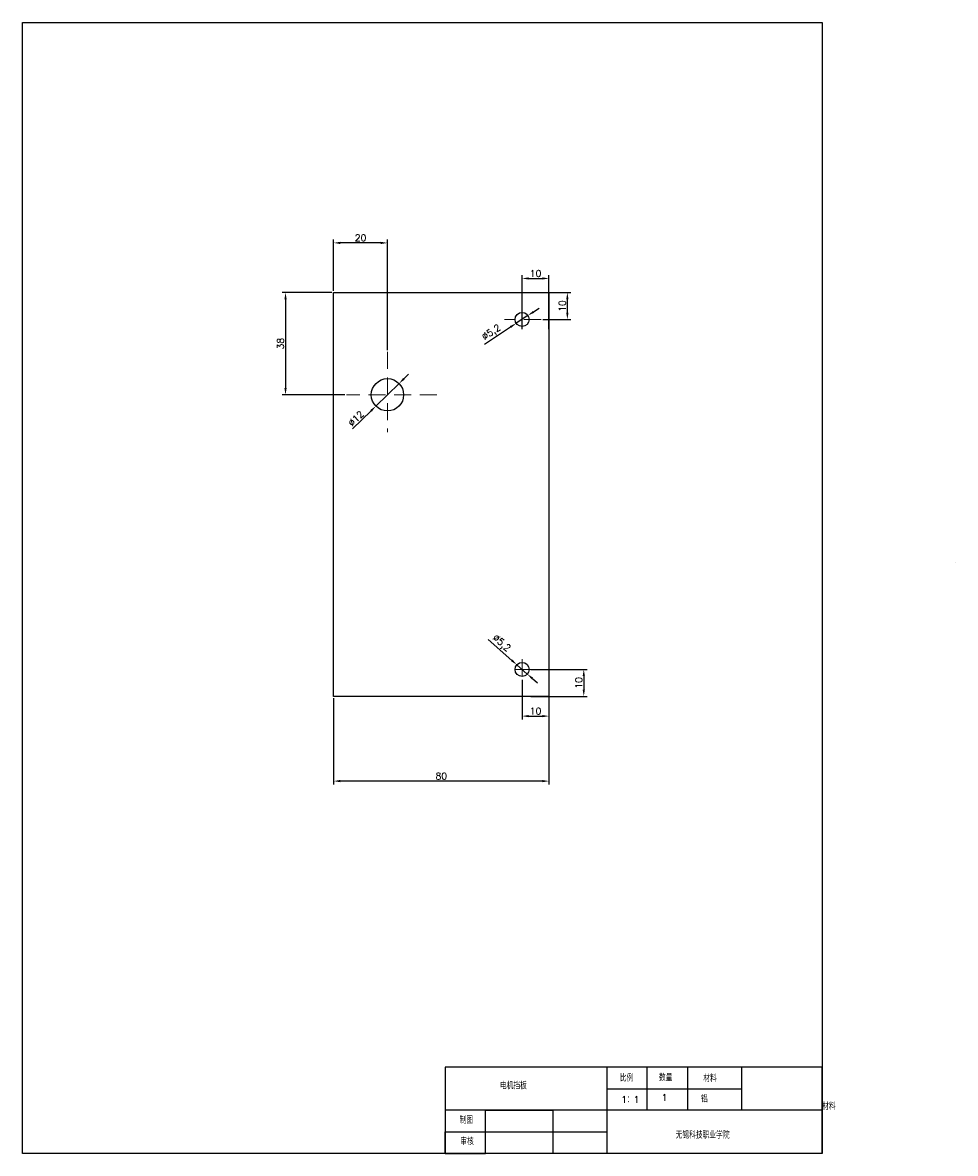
# Model space of a CAD drawing. Header units: millimetres. Extents: x 772 to 1119, y 577 to 997.
import ezdxf

# ---------------------------------------------------------------- set-up
doc = ezdxf.new("R2010")
doc.units = ezdxf.units.MM
doc.linetypes.add('HIDDEN', pattern=[9.525, 6.35, -3.175])
doc.layers.add('尺寸线', color=4, linetype='Continuous')
doc.layers.add('细实线', color=7, linetype='Continuous')
doc.layers.add('虚线', color=2, linetype='HIDDEN', lineweight=13)
doc.styles.get("Standard").update_dxf_attribs({"font": 'txt', "bigfont": 'gbcbig.shx'})
doc.dimstyles.new('ISO-25', dxfattribs={"dimtxt": 2.5, "dimasz": 2.5, "dimexe": 1.25, "dimexo": 0.625, "dimtad": 1, "dimtxsty": 'Standard', "dimcen": 2.5, "dimadec": 0, "dimazin": 0, "dimtfac": 1, "dimtmove": 0, "dimatfit": 3, "dimfxl": 0, "dimarcsym": 0})

# ---------------------------------------------------------------- blocks, each defined once
blk = doc.blocks.new('*D1')
at = {"layer": 'Defpoints', "color": 0, "transparency": 16777216}
for p in [(887.76, 747.04), (967.76, 747.04), (887.76, 715.56)]:
    blk.add_point(p, dxfattribs=at)
at = {"layer": '尺寸线', "color": 0, "lineweight": -2, "transparency": 16777216}
for p, q in [((887.76, 746.42), (887.76, 714.31)), ((967.76, 746.42), (967.76, 714.31)), ((965.26, 715.56), (890.26, 715.56))]:
    blk.add_line(p, q, dxfattribs=at)
at = {"layer": '尺寸线', "color": 0, "transparency": 16777216}
for points in [[(890.26, 715.98), (890.26, 715.14), (887.76, 715.56)], [(965.26, 715.98), (965.26, 715.14), (967.76, 715.56)]]:
    blk.add_solid(points, dxfattribs=at)
at = {"layer": '尺寸线', "color": 0, "transparency": 16777216, "insert": (927.76, 717.43), "char_height": 2.5, "attachment_point": 5}
blk.add_mtext('80', dxfattribs=at)
blk = doc.blocks.new('*D2')
at = {"layer": 'Defpoints', "color": 0, "transparency": 16777216}
for p in [(964.82, 897.04), (974.59, 897.04), (964.82, 887.04)]:
    blk.add_point(p, dxfattribs=at)
at = {"layer": '尺寸线', "color": 0, "lineweight": -2, "transparency": 16777216}
for p, q in [((965.44, 897.04), (975.84, 897.04)), ((974.59, 889.54), (974.59, 894.54)), ((965.44, 887.04), (975.84, 887.04))]:
    blk.add_line(p, q, dxfattribs=at)
at = {"layer": '尺寸线', "color": 0, "transparency": 16777216}
for points in [[(974.17, 894.54), (975.01, 894.54), (974.59, 897.04)], [(974.17, 889.54), (975.01, 889.54), (974.59, 887.04)]]:
    blk.add_solid(points, dxfattribs=at)
at = {"layer": '尺寸线', "color": 0, "transparency": 16777216, "insert": (972.71, 892.04), "char_height": 2.5, "attachment_point": 5, "rotation": 90}
blk.add_mtext('10', dxfattribs=at)
blk = doc.blocks.new('*D3')
at = {"layer": 'Defpoints', "color": 0, "transparency": 16777216}
for p in [(967.76, 902.26), (957.76, 882.82), (967.76, 882.82)]:
    blk.add_point(p, dxfattribs=at)
at = {"layer": '尺寸线', "color": 0, "lineweight": -2, "transparency": 16777216}
for p, q in [((957.76, 883.44), (957.76, 903.51)), ((967.76, 883.44), (967.76, 903.51)), ((960.26, 902.26), (965.26, 902.26))]:
    blk.add_line(p, q, dxfattribs=at)
at = {"layer": '尺寸线', "color": 0, "transparency": 16777216}
for points in [[(960.26, 902.68), (960.26, 901.84), (957.76, 902.26)], [(965.26, 902.68), (965.26, 901.84), (967.76, 902.26)]]:
    blk.add_solid(points, dxfattribs=at)
at = {"layer": '尺寸线', "color": 0, "transparency": 16777216, "insert": (962.76, 904.13), "char_height": 2.5, "attachment_point": 5}
blk.add_mtext('10', dxfattribs=at)
blk = doc.blocks.new('*D4')
at = {"layer": 'Defpoints', "color": 0, "transparency": 16777216}
for p in [(887.76, 915.46), (887.76, 897.04), (907.76, 875.04)]:
    blk.add_point(p, dxfattribs=at)
at = {"layer": '尺寸线', "color": 0, "lineweight": -2, "transparency": 16777216}
for p, q in [((887.76, 897.67), (887.76, 916.71)), ((907.76, 875.67), (907.76, 916.71)), ((905.26, 915.46), (890.26, 915.46))]:
    blk.add_line(p, q, dxfattribs=at)
at = {"layer": '尺寸线', "color": 0, "transparency": 16777216}
for points in [[(890.26, 915.87), (890.26, 915.04), (887.76, 915.46)], [(905.26, 915.87), (905.26, 915.04), (907.76, 915.46)]]:
    blk.add_solid(points, dxfattribs=at)
at = {"layer": '尺寸线', "color": 0, "transparency": 16777216, "insert": (897.76, 917.33), "char_height": 2.5, "attachment_point": 5}
blk.add_mtext('20', dxfattribs=at)
blk = doc.blocks.new('*D5')
at = {"layer": 'Defpoints', "color": 0, "transparency": 16777216}
for p in [(887.76, 897.04), (869.9, 859.04), (892.59, 859.04)]:
    blk.add_point(p, dxfattribs=at)
at = {"layer": '尺寸线', "color": 0, "lineweight": -2, "transparency": 16777216}
for p, q in [((887.14, 897.04), (868.65, 897.04)), ((869.9, 894.54), (869.9, 861.54)), ((891.96, 859.04), (868.65, 859.04))]:
    blk.add_line(p, q, dxfattribs=at)
at = {"layer": '尺寸线', "color": 0, "transparency": 16777216}
for points in [[(869.48, 894.54), (870.32, 894.54), (869.9, 897.04)], [(869.48, 861.54), (870.32, 861.54), (869.9, 859.04)]]:
    blk.add_solid(points, dxfattribs=at)
at = {"layer": '尺寸线', "color": 0, "transparency": 16777216, "insert": (868.03, 878.04), "char_height": 2.5, "attachment_point": 5, "rotation": 90}
blk.add_mtext('38', dxfattribs=at)
blk = doc.blocks.new('*D6')
at = {"layer": 'Defpoints', "color": 0, "transparency": 16777216}
for p in [(957.76, 753.74), (967.76, 753.74), (967.76, 739.69)]:
    blk.add_point(p, dxfattribs=at)
at = {"layer": '尺寸线', "color": 0, "lineweight": -2, "transparency": 16777216}
for p, q in [((957.76, 753.11), (957.76, 738.44)), ((967.76, 753.11), (967.76, 738.44)), ((960.26, 739.69), (965.26, 739.69))]:
    blk.add_line(p, q, dxfattribs=at)
at = {"layer": '尺寸线', "color": 0, "transparency": 16777216}
for points in [[(960.26, 740.11), (960.26, 739.28), (957.76, 739.69)], [(965.26, 740.11), (965.26, 739.28), (967.76, 739.69)]]:
    blk.add_solid(points, dxfattribs=at)
at = {"layer": '尺寸线', "color": 0, "transparency": 16777216, "insert": (962.76, 741.57), "char_height": 2.5, "attachment_point": 5}
blk.add_mtext('10', dxfattribs=at)
blk = doc.blocks.new('*D7')
at = {"layer": 'Defpoints', "color": 0, "transparency": 16777216}
for p in [(960.36, 757.04), (960.36, 747.04), (980.68, 747.04)]:
    blk.add_point(p, dxfattribs=at)
at = {"layer": '尺寸线', "color": 0, "lineweight": -2, "transparency": 16777216}
for p, q in [((960.99, 757.04), (981.93, 757.04)), ((980.68, 754.54), (980.68, 749.54)), ((960.99, 747.04), (981.93, 747.04))]:
    blk.add_line(p, q, dxfattribs=at)
at = {"layer": '尺寸线', "color": 0, "transparency": 16777216}
for points in [[(980.27, 754.54), (981.1, 754.54), (980.68, 757.04)], [(980.27, 749.54), (981.1, 749.54), (980.68, 747.04)]]:
    blk.add_solid(points, dxfattribs=at)
at = {"layer": '尺寸线', "color": 0, "transparency": 16777216, "insert": (978.81, 752.04), "char_height": 2.5, "attachment_point": 5, "rotation": 90}
blk.add_mtext('10', dxfattribs=at)
blk = doc.blocks.new('*D8')
at = {"layer": 'Defpoints', "color": 0, "transparency": 16777216}
for p in [(959.93, 888.48), (955.59, 885.61)]:
    blk.add_point(p, dxfattribs=at)
at = {"layer": '尺寸线', "color": 0, "lineweight": -2, "transparency": 16777216}
for p, q in [((962.02, 889.85), (964.1, 891.23)), ((959.93, 888.48), (955.59, 885.61)), ((943.78, 877.79), (953.51, 884.23))]:
    blk.add_line(p, q, dxfattribs=at)
at = {"layer": '尺寸线', "color": 0, "transparency": 16777216}
for points in [[(961.79, 890.2), (962.25, 889.51), (959.93, 888.48)], [(953.28, 884.58), (953.74, 883.88), (955.59, 885.61)]]:
    blk.add_solid(points, dxfattribs=at)
at = {"layer": '尺寸线', "color": 0, "transparency": 16777216, "insert": (946.45, 882.06), "char_height": 2.5, "attachment_point": 5, "rotation": 33.4763}
blk.add_mtext('∅5,2', dxfattribs=at)
blk = doc.blocks.new('*D9')
at = {"layer": 'Defpoints', "color": 0, "transparency": 16777216}
for p in [(912.06, 863.23), (903.47, 854.85)]:
    blk.add_point(p, dxfattribs=at)
at = {"layer": '尺寸线', "color": 0, "lineweight": -2, "transparency": 16777216}
for p, q in [((913.84, 864.98), (915.63, 866.73)), ((912.06, 863.23), (903.47, 854.85)), ((894.82, 846.41), (901.68, 853.1))]:
    blk.add_line(p, q, dxfattribs=at)
at = {"layer": '尺寸线', "color": 0, "transparency": 16777216}
for points in [[(913.55, 865.28), (914.14, 864.68), (912.06, 863.23)], [(901.39, 853.4), (901.97, 852.81), (903.47, 854.85)]]:
    blk.add_solid(points, dxfattribs=at)
at = {"layer": '尺寸线', "color": 0, "transparency": 16777216, "insert": (896.05, 850.23), "char_height": 2.5, "attachment_point": 5, "rotation": 44.3066}
blk.add_mtext('∅12', dxfattribs=at)
blk = doc.blocks.new('*D10')
at = {"layer": 'Defpoints', "color": 0, "transparency": 16777216}
for p in [(955.81, 758.76), (959.71, 755.32)]:
    blk.add_point(p, dxfattribs=at)
at = {"layer": '尺寸线', "color": 0, "lineweight": -2, "transparency": 16777216}
for p, q in [((945.18, 768.12), (953.94, 760.41)), ((959.71, 755.32), (955.81, 758.76)), ((961.59, 753.67), (963.46, 752.02))]:
    blk.add_line(p, q, dxfattribs=at)
at = {"layer": '尺寸线', "color": 0, "transparency": 16777216}
for points in [[(954.21, 760.73), (953.66, 760.1), (955.81, 758.76)], [(961.86, 753.98), (961.31, 753.36), (959.71, 755.32)]]:
    blk.add_solid(points, dxfattribs=at)
at = {"layer": '尺寸线', "color": 0, "transparency": 16777216, "insert": (950, 766.66), "char_height": 2.5, "attachment_point": 5, "rotation": 318.6218}
blk.add_mtext('∅5,2', dxfattribs=at)

msp = doc.modelspace()

# ---------------------------------------------------------------- linework, layer by layer
at = {"layer": '尺寸线'}
msp.add_lwpolyline([(1118.728, 796.77), (1118.728, 796.77), (1118.728, 796.77), (1118.728, 796.77)], close=True, dxfattribs=at)
at = {"layer": '细实线'}
for p, q in [((772.228, 997.281), (1069.228, 997.281)), ((772.228, 577.281), (772.228, 997.281)), ((1069.228, 997.281), (1069.228, 577.281)), ((887.762, 897.042), (967.762, 897.042)), ((887.762, 747.042), (887.762, 897.042)), ((967.762, 897.042), (967.762, 747.042)), ((967.762, 747.042), (887.762, 747.042)), ((1069.228, 609.281), (929.228, 609.281)), ((929.228, 609.281), (929.228, 577.281)), ((1004.228, 609.281), (989.228, 609.281)), ((989.228, 609.281), (989.228, 593.281)), ((989.228, 609.281), (989.228, 601.281)), ((1004.228, 593.281), (1004.228, 609.281)), ((1039.228, 609.281), (1019.228, 609.281)), ((1019.228, 609.281), (1019.228, 593.281)), ((1069.228, 609.281), (1039.228, 609.281)), ((1039.228, 609.281), (1039.228, 593.281)), ((1069.228, 577.281), (1069.228, 609.281)), ((989.228, 601.281), (1039.228, 601.281)), ((1069.228, 593.281), (929.228, 593.281)), ((944.228, 577.281), (944.228, 593.281)), ((944.228, 593.281), (969.228, 593.281)), ((969.228, 593.281), (969.228, 577.281)), ((989.228, 593.281), (989.228, 577.281)), ((1019.228, 593.281), (1004.228, 593.281)), ((1069.228, 577.281), (1069.228, 593.281)), ((929.228, 577.281), (929.228, 585.281)), ((929.228, 585.281), (989.228, 585.281)), ((1069.228, 577.281), (772.228, 577.281)), ((929.228, 577.281), (944.228, 577.281))]:
    msp.add_line(p, q, dxfattribs=at)
for centre, radius in [((957.762, 887.042), 2.6), ((907.762, 859.042), 6), ((957.762, 757.042), 2.6)]:
    msp.add_circle(centre, radius, dxfattribs=at)
at = {"layer": '虚线'}
for p, q in [((957.762, 891.297), (957.762, 882.818)), ((964.819, 887.042), (951.175, 887.042)), ((907.762, 875.044), (907.762, 845.217)), ((926.073, 859.042), (892.585, 859.042)), ((957.762, 760.817), (957.762, 753.735)), ((961.47, 757.042), (953.264, 757.042))]:
    msp.add_line(p, q, dxfattribs=at)

# ---------------------------------------------------------------- texts
at = {"layer": '细实线', "char_height": 2.5, "attachment_point": 1}
for s, insert, width in [('比例', (994.096, 606.496), 10.13238), ('数量', (1008.62, 606.623), 10.13238), ('材料', (1025.1, 606.344), 10.13238), ('电机挡板', (949.529, 603.644), 10.13238), ('1：1', (994.581, 598.548), 10.13238), ('1', (1009.604, 599.298), 10.13238), ('铝', (1024.251, 598.736), 10.13238), ('材料', (1069.228, 595.974), 10.13238), ('制图', (934.546, 590.851), 10.13238), ('\\P  无锡科技职业学院', (1010.38, 589.469), 27.09357), ('审核', (934.825, 582.899), 10.13238)]:
    msp.add_mtext(s, dxfattribs=dict(at, insert=insert, width=width))

# ---------------------------------------------------------------- dimensions: what is measured, and where the dimension line sits
at = {"layer": '尺寸线'}
for base, p1, p2, picture, middle in [((887.762, 915.458), (907.762, 875.044), (887.762, 897.042), '*D4', (897.762, 917.333)), ((967.762, 902.259), (957.762, 882.818), (967.762, 882.818), '*D3', (962.762, 904.134)), ((967.762, 739.693), (957.762, 753.735), (967.762, 753.735), '*D6', (962.762, 741.568)), ((887.762, 715.56), (967.762, 747.042), (887.762, 747.042), '*D1', (927.762, 717.435))]:
    dim = msp.add_linear_dim(base=base, p1=p1, p2=p2, dimstyle='ISO-25', dxfattribs=at)
    dim.commit()
    dim.dimension.update_dxf_attribs({"geometry": picture, "text_midpoint": middle})
for base, p1, p2, picture, middle in [((869.901, 859.042), (887.762, 897.042), (892.585, 859.042), '*D5', (868.026, 878.042)), ((974.589, 897.042), (964.819, 887.042), (964.819, 897.042), '*D2', (972.714, 892.042)), ((980.684, 747.042), (960.362, 757.042), (960.362, 747.042), '*D7', (978.809, 752.042))]:
    dim = msp.add_linear_dim(base=base, p1=p1, p2=p2, angle=90, dimstyle='ISO-25', dxfattribs=at)
    dim.commit()
    dim.dimension.update_dxf_attribs({"geometry": picture, "text_midpoint": middle})
for p1, p2, picture, middle in [((959.931, 888.476), (955.593, 885.608), '*D8', (946.45, 882.059)), ((912.056, 863.233), (903.468, 854.851), '*D9', (896.046, 850.226)), ((959.713, 755.323), (955.811, 758.76), '*D10', (949.997, 766.659))]:
    dim = msp.add_diameter_dim_2p(p1=p1, p2=p2, dimstyle='ISO-25', dxfattribs=at)
    dim.commit()
    dim.dimension.update_dxf_attribs({"geometry": picture, "text_midpoint": middle})

doc.saveas('drawing.dxf')
